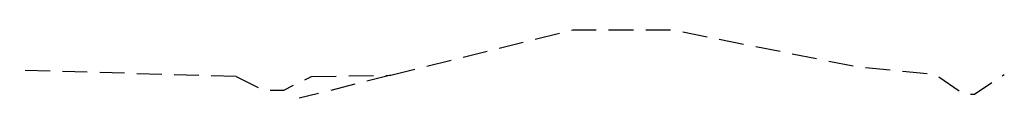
# Model space of a CAD drawing. Header units: metres. Extents: x 161377 to 162521, y 378914 to 379231.
# Tile 15 of 77: x 161559.66 to 161609.27, y 379186.46 to 379189.91. Entities that reach past the tile are written whole.
import ezdxf

# ---------------------------------------------------------------- set-up
doc = ezdxf.new("R2010")
doc.units = ezdxf.units.M
doc.linetypes.add('DASHED2', pattern=[0.375, 0.25, -0.125])
doc.layers.add('profiel', color=7, linetype='Continuous', lineweight=13)

msp = doc.modelspace()

# ---------------------------------------------------------------- linework, layer by layer
at = {"layer": 'profiel', "linetype": 'DASHED2', "lineweight": 30, "ltscale": 5, "flags": 128}
for points in [[(161578.359, 379187.62), (161587.536, 379189.914), (161592.536, 379189.914), (161601.8, 379188.061), (161605.766, 379187.664), (161607.266, 379186.664), (161607.766, 379186.664), (161609.266, 379187.665)], [(161570.562, 379187.564), (161559.659, 379187.864)], [(161570.562, 379187.564), (161571.962, 379186.864), (161572.962, 379186.864), (161574.359, 379187.564)], [(161578.359, 379187.62), (161573.736, 379186.464)], [(161574.359, 379187.564), (161578.359, 379187.62)]]:
    msp.add_lwpolyline(points, dxfattribs=at)

doc.saveas('drawing.dxf')
